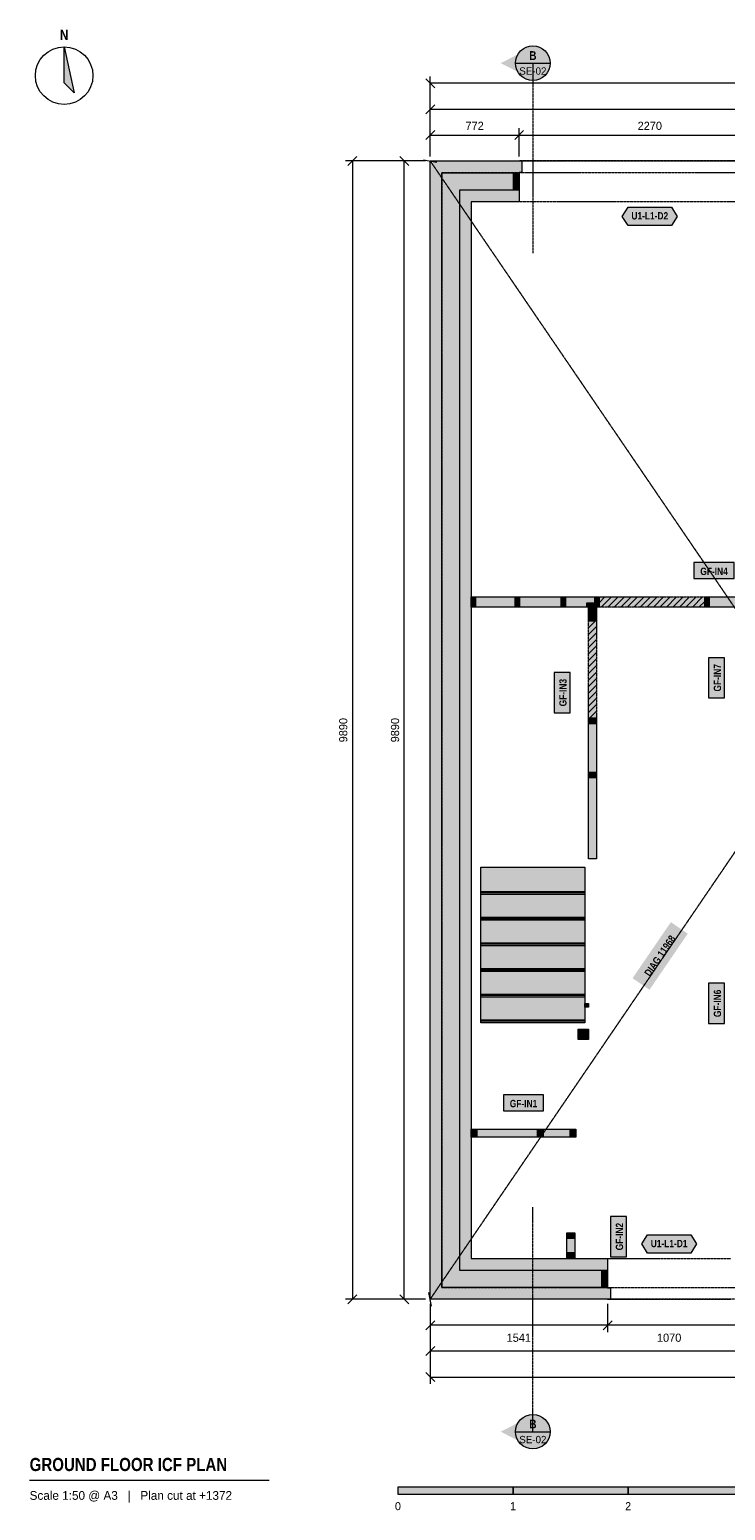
# Model space of a CAD drawing. Header units: millimetres. Extents: x -3480 to 10370, y -1834 to 11182.
# Tile 1 of 4: x -3480 to 2565, y -1834 to 11031. Entities that reach past the tile are written whole.
import ezdxf
from ezdxf.enums import TextEntityAlignment as Align

# ---------------------------------------------------------------- set-up
doc = ezdxf.new("R2010")
doc.units = ezdxf.units.MM
doc.linetypes.add('DASHED', pattern=[1.524, 1.27, -0.254])
for name, color, linetype in [('FILL-C_B2B2B5', 7, 'Continuous'), ('FILL-EPS', 7, 'Continuous'), ('FILL-INK', 7, 'Continuous'), ('FILL-RED', 7, 'Continuous'), ('FILL-TEAL_DK', 7, 'Continuous'), ('FILL-TIMBER', 7, 'Continuous'), ('FILL-WHITE', 7, 'Continuous'), ('LINE-C_85297A', 7, 'Continuous'), ('LINE-C_85297A-DASH', 7, 'DASHED'), ('LINE-INK', 7, 'Continuous'), ('LINE-INK-DASH', 7, 'DASHED'), ('LINE-RED', 7, 'Continuous'), ('LINE-RED-DASH', 7, 'DASHED'), ('LINE-STEEL_GREY', 7, 'Continuous'), ('LINE-STEEL_GREY-DASH', 7, 'DASHED'), ('LINE-TEAL_DK', 7, 'Continuous'), ('LINE-TIMBER_DK', 7, 'Continuous'), ('TEXT-C_85297A', 7, 'Continuous'), ('TEXT-INK', 7, 'Continuous'), ('TEXT-RED', 7, 'Continuous'), ('TEXT-STEEL_GREY', 7, 'Continuous'), ('TEXT-TEAL_DK', 7, 'Continuous')]:
    doc.layers.add(name, color=color, linetype=linetype)
doc.styles.add('OpenSansCondensed-Bold', font='OpenSansCondensed-Bold.ttf')

msp = doc.modelspace()

# ---------------------------------------------------------------- hatches: boundary and pattern name
at = {"layer": 'FILL-C_B2B2B5', "true_color": 0xb2b2b5}
h = msp.add_hatch(color=253, dxfattribs=at)
h.dxf.hatch_style = 1
h.paths.add_polyline_path([(772, 9636), (254, 9636), (254, 254), (1541, 254), (1541, 102), (102, 102), (102, 9788), (772, 9788)])
at = {"layer": 'FILL-EPS', "true_color": 0xccffff}
h = msp.add_hatch(color=7, dxfattribs=at)
h.dxf.hatch_style = 1
h.paths.add_polyline_path([(0, 9890), (797, 9890), (797, 9789), (772, 9789), (772, 9788), (102, 9788), (102, 102), (1541, 102), (1541, 101), (1566, 101), (1566, 0), (0, 0)])
h = msp.add_hatch(color=7, dxfattribs=at)
h.dxf.hatch_style = 1
h.paths.add_polyline_path([(772, 9534), (356, 9534), (356, 356), (1541, 356), (1541, 254), (254, 254), (254, 9636), (772, 9636)])
at = {"layer": 'FILL-INK', "true_color": 0x14141a}
h = msp.add_hatch(color=250, dxfattribs=at)
h.dxf.hatch_style = 1
h.paths.add_polyline_path([(-3180, 10882), (-3092, 10482), (-3180, 10570)])
h = msp.add_hatch(color=250, dxfattribs=at)
h.dxf.hatch_style = 1
h.paths.add_polyline_path([(-280, -1692), (720, -1692), (720, -1632), (-280, -1632)])
h = msp.add_hatch(color=250, dxfattribs=at)
h.dxf.hatch_style = 1
h.paths.add_polyline_path([(1720, -1692), (2720, -1692), (2720, -1632), (1720, -1632)])
at = {"layer": 'FILL-RED', "true_color": 0xb81a1f}
h = msp.add_hatch(color=242, dxfattribs=at)
h.dxf.hatch_style = 1
h.paths.add_polyline_path([(612, 10740), (892, 10598), (892, 10882)])
h = msp.add_hatch(color=242, dxfattribs=at)
h.dxf.hatch_style = 1
h.paths.add_polyline_path([(612, -1150), (892, -1292), (892, -1008)])
at = {"layer": 'FILL-TEAL_DK', "true_color": 0x006b5c}
h = msp.add_hatch(color=126, dxfattribs=at)
h.dxf.hatch_style = 1
h.paths.add_polyline_path([(723, 9788), (773, 9788), (773, 9636), (723, 9636)])
h = msp.add_hatch(color=126, dxfattribs=at)
h.dxf.hatch_style = 1
h.paths.add_polyline_path([(1491, 102), (1491, 254), (1541, 254), (1541, 102), (1491, 102)])
at = {"layer": 'FILL-TIMBER', "true_color": 0xeddbb8}
h = msp.add_hatch(color=254, dxfattribs=at)
h.dxf.hatch_style = 1
h.paths.add_polyline_path([(394, 6013), (379, 6013), (356, 6013), (356, 6067), (356, 6102), (371, 6102), (394, 6102), (394, 6048)])
h = msp.add_hatch(color=254, dxfattribs=at)
h.dxf.hatch_style = 1
h.paths.add_polyline_path([(775, 6013), (760, 6013), (737, 6013), (737, 6067), (737, 6102), (752, 6102), (775, 6102), (775, 6048)])
h = msp.add_hatch(color=254, dxfattribs=at)
h.dxf.hatch_style = 1
h.paths.add_polyline_path([(1175, 6013), (1160, 6013), (1137, 6013), (1137, 6067), (1137, 6102), (1152, 6102), (1175, 6102), (1175, 6048)])
h = msp.add_hatch(color=254, dxfattribs=at)
h.dxf.hatch_style = 1
h.paths.add_polyline_path([(1430, 6013), (1402, 6013), (1360, 6013), (1360, 6036), (1360, 6051), (1387, 6051), (1430, 6051), (1430, 6028)])
h = msp.add_hatch(color=254, dxfattribs=at)
h.dxf.hatch_style = 1
h.paths.add_polyline_path([(1468, 6013), (1452, 6013), (1430, 6013), (1430, 6067), (1430, 6102), (1445, 6102), (1468, 6102), (1468, 6048)])
h = msp.add_hatch(color=254, dxfattribs=at)
h.dxf.hatch_style = 1
h.paths.add_polyline_path([(2423, 6013), (2408, 6013), (2386, 6013), (2386, 6067), (2386, 6102), (2401, 6102), (2423, 6102), (2423, 6048)])
h = msp.add_hatch(color=254, dxfattribs=at)
h.dxf.hatch_style = 1
h.paths.add_polyline_path([(1446, 5991), (1446, 5961), (1404, 5961), (1376, 5961), (1376, 5981), (1376, 6011), (1418, 6011), (1446, 6011)])
h = msp.add_hatch(color=254, dxfattribs=at)
h.dxf.hatch_style = 1
h.paths.add_polyline_path([(1446, 5923), (1446, 5894), (1404, 5894), (1376, 5894), (1376, 5914), (1376, 5944), (1418, 5944), (1446, 5944)])
h = msp.add_hatch(color=254, dxfattribs=at)
h.dxf.hatch_style = 1
h.paths.add_polyline_path([(1446, 5032), (1446, 5001), (1402, 5001), (1376, 5001), (1376, 5019), (1376, 5050), (1420, 5050), (1446, 5050)])
h = msp.add_hatch(color=254, dxfattribs=at)
h.dxf.hatch_style = 1
h.paths.add_polyline_path([(1446, 4569), (1446, 4531), (1390, 4531), (1376, 4531), (1376, 4541), (1376, 4581), (1430, 4581), (1446, 4581)])
h = msp.add_hatch(color=254, dxfattribs=at)
h.dxf.hatch_style = 1
h.paths.add_polyline_path([(406, 1408), (386, 1408), (356, 1408), (356, 1450), (356, 1478), (376, 1478), (406, 1478), (406, 1437)])
h = msp.add_hatch(color=254, dxfattribs=at)
h.dxf.hatch_style = 1
h.paths.add_polyline_path([(981, 1408), (960, 1408), (931, 1408), (931, 1450), (931, 1478), (951, 1478), (981, 1478), (981, 1437)])
h = msp.add_hatch(color=254, dxfattribs=at)
h.dxf.hatch_style = 1
h.paths.add_polyline_path([(1266, 1408), (1245, 1408), (1215, 1408), (1215, 1450), (1215, 1478), (1236, 1478), (1266, 1478), (1266, 1437)])
h = msp.add_hatch(color=254, dxfattribs=at)
h.dxf.hatch_style = 1
h.paths.add_polyline_path([(1256, 578), (1256, 558), (1256, 528), (1215, 528), (1186, 528), (1186, 548), (1186, 578), (1228, 578)])
h = msp.add_hatch(color=254, dxfattribs=at)
h.dxf.hatch_style = 1
h.paths.add_polyline_path([(1256, 406), (1256, 386), (1256, 356), (1215, 356), (1186, 356), (1186, 376), (1186, 406), (1228, 406)])
at = {"layer": 'FILL-WHITE', "true_color": 0xffffff}
h = msp.add_hatch(color=7, dxfattribs=at)
h.dxf.hatch_style = 1
h.paths.add_polyline_path([(1042, 10740), (1037, 10779), (1022, 10815), (998, 10846), (967, 10870), (931, 10885), (892, 10890), (853, 10885), (817, 10870), (786, 10846), (762, 10815), (747, 10779), (742, 10740), (747, 10701), (762, 10665), (786, 10634), (817, 10610), (853, 10595), (892, 10590), (931, 10595), (967, 10610), (998, 10634), (1022, 10665), (1037, 10701)])
h = msp.add_hatch(color=7, dxfattribs=at)
h.dxf.hatch_style = 1
h.paths.add_polyline_path([(1669, 9409), (1719, 9489), (2096, 9489), (2146, 9409), (2096, 9329), (1719, 9329)])
h = msp.add_hatch(color=7, dxfattribs=at)
h.dxf.hatch_style = 1
h.paths.add_polyline_path([(2291, 6263), (2640, 6263), (2640, 6401), (2291, 6401)])
at = {"layer": 'FILL-WHITE', "true_color": 0xfaf5e8}
h = msp.add_hatch(color=7, dxfattribs=at)
h.dxf.hatch_style = 1
h.paths.add_polyline_path([(1175, 6013), (1160, 6013), (1137, 6013), (775, 6013), (760, 6013), (737, 6013), (394, 6013), (379, 6013), (356, 6013), (356, 6067), (356, 6102), (371, 6102), (394, 6102), (737, 6102), (752, 6102), (775, 6102), (1137, 6102), (1152, 6102), (1175, 6102), (1430, 6102), (1445, 6102), (1468, 6102), (1468, 6048), (1468, 6013), (1452, 6013), (1430, 6013), (1402, 6013), (1360, 6013)])
at = {"layer": 'FILL-WHITE', "true_color": 0xffffff}
h = msp.add_hatch(color=7, dxfattribs=at)
h.dxf.hatch_style = 1
h.paths.add_polyline_path([(1468, 6013), (1468, 6102), (2386, 6102), (2386, 6013)])
at = {"layer": 'FILL-WHITE', "true_color": 0xfaf5e8}
h = msp.add_hatch(color=7, dxfattribs=at)
h.dxf.hatch_style = 1
h.paths.add_polyline_path([(2386, 6102), (2401, 6102), (2423, 6102), (2699, 6102), (2714, 6102), (2737, 6102), (3137, 6102), (3152, 6102), (3175, 6102), (3537, 6102), (3552, 6102), (3575, 6102), (3937, 6102), (3952, 6102), (3975, 6102), (4337, 6102), (4352, 6102), (4375, 6102), (4538, 6102), (4553, 6102), (4575, 6102), (4575, 6048), (4575, 6013), (4560, 6013), (4538, 6013), (4375, 6013), (4360, 6013), (4337, 6013), (3975, 6013), (3960, 6013), (3937, 6013), (3575, 6013), (3560, 6013), (3537, 6013), (3175, 6013), (3160, 6013), (3137, 6013), (2826, 6013), (2791, 6013), (2737, 6013), (2722, 6013), (2699, 6013), (2423, 6013), (2408, 6013), (2386, 6013), (2386, 6067)])
h = msp.add_hatch(color=7, dxfattribs=at)
h.dxf.hatch_style = 1
h.paths.add_polyline_path([(1404, 5894), (1376, 5894), (1376, 5914), (1376, 5944), (1376, 5961), (1376, 5981), (1376, 6011), (1418, 6011), (1446, 6011), (1446, 5991), (1446, 5961), (1446, 5944), (1446, 5923), (1446, 5894)])
at = {"layer": 'FILL-WHITE', "true_color": 0xffffff}
h = msp.add_hatch(color=7, dxfattribs=at)
h.dxf.hatch_style = 1
h.paths.add_polyline_path([(1376, 5050), (1376, 5894), (1446, 5894), (1446, 5050)])
h = msp.add_hatch(color=7, dxfattribs=at)
h.dxf.hatch_style = 1
h.paths.add_polyline_path([(2557, 5225), (2557, 5574), (2419, 5574), (2419, 5225)])
h = msp.add_hatch(color=7, dxfattribs=at)
h.dxf.hatch_style = 1
h.paths.add_polyline_path([(1215, 5096), (1215, 5445), (1077, 5445), (1077, 5096)])
at = {"layer": 'FILL-WHITE', "true_color": 0xfaf5e8}
h = msp.add_hatch(color=7, dxfattribs=at)
h.dxf.hatch_style = 1
h.paths.add_polyline_path([(1376, 4531), (1376, 4541), (1376, 4581), (1376, 5001), (1376, 5019), (1376, 5050), (1420, 5050), (1446, 5050), (1446, 5032), (1446, 5001), (1446, 4581), (1446, 4569), (1446, 4531), (1446, 3828), (1376, 3828)])
at = {"layer": 'FILL-WHITE', "true_color": 0xffffff}
h = msp.add_hatch(color=7, dxfattribs=at)
h.dxf.hatch_style = 1
h.paths.add_polyline_path([(441, 3756), (1344, 3756), (1344, 3518), (441, 3518)])
h = msp.add_hatch(color=7, dxfattribs=at)
h.dxf.hatch_style = 1
h.paths.add_polyline_path([(441, 3542), (1344, 3542), (1344, 3534), (441, 3534)])
h = msp.add_hatch(color=7, dxfattribs=at)
h.dxf.hatch_style = 1
h.paths.add_polyline_path([(441, 3534), (1344, 3534), (1344, 3294), (441, 3294)])
h = msp.add_hatch(color=7, dxfattribs=at)
h.dxf.hatch_style = 1
h.paths.add_polyline_path([(441, 3319), (1344, 3319), (1344, 3310), (441, 3310)])
h = msp.add_hatch(color=7, dxfattribs=at)
h.dxf.hatch_style = 1
h.paths.add_polyline_path([(441, 3310), (1344, 3310), (1344, 3072), (441, 3072)])
h = msp.add_hatch(color=7, dxfattribs=at)
h.dxf.hatch_style = 1
h.paths.add_polyline_path([(1905, 2689), (2238, 3177), (2091, 3277), (1758, 2790)])
h = msp.add_hatch(color=7, dxfattribs=at)
h.dxf.hatch_style = 1
h.paths.add_polyline_path([(441, 3096), (1344, 3096), (1344, 3088), (441, 3088)])
h = msp.add_hatch(color=7, dxfattribs=at)
h.dxf.hatch_style = 1
h.paths.add_polyline_path([(441, 3088), (1344, 3088), (1344, 2848), (441, 2848)])
h = msp.add_hatch(color=7, dxfattribs=at)
h.dxf.hatch_style = 1
h.paths.add_polyline_path([(441, 2874), (1344, 2874), (1344, 2864), (441, 2864)])
h = msp.add_hatch(color=7, dxfattribs=at)
h.dxf.hatch_style = 1
h.paths.add_polyline_path([(441, 2864), (1344, 2864), (1344, 2626), (441, 2626)])
h = msp.add_hatch(color=7, dxfattribs=at)
h.dxf.hatch_style = 1
h.paths.add_polyline_path([(2557, 2397), (2557, 2746), (2419, 2746), (2419, 2397)])
h = msp.add_hatch(color=7, dxfattribs=at)
h.dxf.hatch_style = 1
h.paths.add_polyline_path([(441, 2650), (1344, 2650), (1344, 2642), (441, 2642)])
h = msp.add_hatch(color=7, dxfattribs=at)
h.dxf.hatch_style = 1
h.paths.add_polyline_path([(441, 2642), (1344, 2642), (1344, 2402), (441, 2402)])
h = msp.add_hatch(color=7, dxfattribs=at)
h.dxf.hatch_style = 1
h.paths.add_polyline_path([(1344, 2570), (1376, 2570), (1376, 2538), (1344, 2538)])
h = msp.add_hatch(color=7, dxfattribs=at)
h.dxf.hatch_style = 1
h.paths.add_polyline_path([(441, 2427), (1344, 2427), (1344, 2418), (441, 2418)])
h = msp.add_hatch(color=7, dxfattribs=at)
h.dxf.hatch_style = 1
h.paths.add_polyline_path([(1286, 2348), (1376, 2348), (1376, 2258), (1286, 2258)])
h = msp.add_hatch(color=7, dxfattribs=at)
h.dxf.hatch_style = 1
h.paths.add_polyline_path([(636, 1639), (985, 1639), (985, 1778), (636, 1778)])
at = {"layer": 'FILL-WHITE', "true_color": 0xfaf5e8}
h = msp.add_hatch(color=7, dxfattribs=at)
h.dxf.hatch_style = 1
h.paths.add_polyline_path([(356, 1408), (356, 1450), (356, 1478), (376, 1478), (406, 1478), (931, 1478), (951, 1478), (981, 1478), (1215, 1478), (1236, 1478), (1266, 1478), (1266, 1437), (1266, 1408), (1245, 1408), (1215, 1408), (981, 1408), (960, 1408), (931, 1408), (406, 1408), (386, 1408)])
at = {"layer": 'FILL-WHITE', "true_color": 0xffffff}
h = msp.add_hatch(color=7, dxfattribs=at)
h.dxf.hatch_style = 1
h.paths.add_polyline_path([(1706, 370), (1706, 719), (1567, 719), (1567, 370)])
at = {"layer": 'FILL-WHITE', "true_color": 0xfaf5e8}
h = msp.add_hatch(color=7, dxfattribs=at)
h.dxf.hatch_style = 1
h.paths.add_polyline_path([(1256, 386), (1256, 356), (1215, 356), (1186, 356), (1186, 376), (1186, 406), (1186, 528), (1186, 548), (1186, 578), (1228, 578), (1256, 578), (1256, 558), (1256, 528), (1256, 406)])
at = {"layer": 'FILL-WHITE', "true_color": 0xffffff}
h = msp.add_hatch(color=7, dxfattribs=at)
h.dxf.hatch_style = 1
h.paths.add_polyline_path([(1838, 481), (1888, 561), (2264, 561), (2314, 481), (2264, 401), (1888, 401)])
h = msp.add_hatch(color=7, dxfattribs=at)
h.dxf.hatch_style = 1
h.paths.add_polyline_path([(1042, -1150), (1037, -1111), (1022, -1075), (998, -1044), (967, -1020), (931, -1005), (892, -1000), (853, -1005), (817, -1020), (786, -1044), (762, -1075), (747, -1111), (742, -1150), (747, -1189), (762, -1225), (786, -1256), (817, -1280), (853, -1295), (892, -1300), (931, -1295), (967, -1280), (998, -1256), (1022, -1225), (1037, -1189)])
h = msp.add_hatch(color=7, dxfattribs=at)
h.dxf.hatch_style = 1
h.paths.add_polyline_path([(720, -1692), (1720, -1692), (1720, -1632), (720, -1632)])

# ---------------------------------------------------------------- linework, layer by layer
at = {"layer": 'LINE-C_85297A', "lineweight": 5}
for p, q in [((-59, 9901), (59, 9879)), ((11, -59), (-11, 59))]:
    msp.add_line(p, q, dxfattribs=at)
at = {"layer": 'LINE-C_85297A-DASH', "lineweight": 5}
for p, q in [((0, 0), (6740, 9890)), ((0, 9890), (6740, 0))]:
    msp.add_line(p, q, dxfattribs=at)
at = {"layer": 'LINE-INK', "lineweight": 5}
for p, q in [((39, 10526), (-39, 10604)), ((0, 9930), (0, 10625)), ((6740, 10565), (0, 10565)), ((-39, 10301), (39, 10379)), ((0, 9930), (0, 10400)), ((0, 10340), (6740, 10340)), ((0, 9930), (0, 10175)), ((773, 9930), (773, 10175)), ((-39, 10076), (39, 10154)), ((0, 10115), (6740, 10115)), ((734, 10076), (811, 10154)), ((-636, 9929), (-714, 9851)), ((-186, 9851), (-264, 9929)), ((-40, 9890), (-735, 9890)), ((-675, 9890), (-675, 0)), ((-40, 9890), (-285, 9890)), ((-225, 0), (-225, 9890)), ((-636, 39), (-714, -39)), ((-186, -39), (-264, 39)), ((-40, 0), (-735, 0)), ((-40, 0), (-285, 0)), ((0, -40), (0, -285)), ((0, -40), (0, -510)), ((0, -40), (0, -735)), ((1541, -40), (1541, -285)), ((39, -186), (-39, -264)), ((6740, -225), (0, -225)), ((1580, -186), (1502, -264)), ((39, -411), (-39, -489)), ((6740, -450), (0, -450)), ((-39, -636), (39, -714)), ((0, -675), (6740, -675)), ((-3480, -1572), (-1399, -1572))]:
    msp.add_line(p, q, dxfattribs=at)
for points in [[(-3180, 10882), (-3092, 10482), (-3180, 10570)], [(0, 0), (0, 9890), (797, 9890), (797, 9789), (772, 9789), (772, 9534), (356, 9534), (356, 356), (1541, 356), (1541, 101), (1566, 101), (1566, 0)], [(2291, 6263), (2640, 6263), (2640, 6401), (2291, 6401)], [(1175, 6013), (1160, 6013), (1137, 6013), (775, 6013), (760, 6013), (737, 6013), (394, 6013), (379, 6013), (356, 6013), (356, 6013), (356, 6013), (356, 6013), (356, 6067), (356, 6102), (356, 6102), (356, 6102), (356, 6102), (371, 6102), (394, 6102), (737, 6102), (752, 6102), (775, 6102), (1137, 6102), (1152, 6102), (1175, 6102), (1430, 6102), (1445, 6102), (1468, 6102), (1468, 6102), (1468, 6102), (1468, 6102), (1468, 6048), (1468, 6013), (1468, 6013), (1468, 6013), (1468, 6013), (1452, 6013), (1430, 6013), (1402, 6013), (1360, 6013)], [(1404, 5894), (1376, 5894), (1376, 5914), (1376, 5944), (1376, 5961), (1376, 5981), (1376, 6011), (1418, 6011), (1446, 6011), (1446, 5991), (1446, 5961), (1446, 5944), (1446, 5923), (1446, 5894)], [(2557, 5225), (2557, 5574), (2419, 5574), (2419, 5225)], [(1215, 5096), (1215, 5445), (1077, 5445), (1077, 5096)], [(1376, 4531), (1376, 4541), (1376, 4581), (1376, 5001), (1376, 5019), (1376, 5050), (1376, 5050), (1420, 5050), (1446, 5050), (1446, 5050), (1446, 5032), (1446, 5001), (1446, 4581), (1446, 4569), (1446, 4531), (1446, 3828), (1446, 3828), (1376, 3828), (1376, 3828)], [(441, 3756), (441, 3756), (1344, 3756), (1344, 3518), (1344, 3518), (441, 3518)], [(441, 3542), (441, 3542), (441, 3542), (1344, 3542), (1344, 3534), (1344, 3534), (1344, 3534), (1344, 3534), (441, 3534), (441, 3542)], [(441, 3534), (441, 3534), (1344, 3534), (1344, 3294), (1344, 3294), (441, 3294)], [(441, 3319), (441, 3319), (441, 3319), (1344, 3319), (1344, 3310), (1344, 3310), (1344, 3310), (1344, 3310), (441, 3310), (441, 3319)], [(441, 3310), (441, 3310), (1344, 3310), (1344, 3072), (1344, 3072), (441, 3072)], [(441, 3096), (441, 3096), (441, 3096), (1344, 3096), (1344, 3088), (1344, 3088), (1344, 3088), (1344, 3088), (441, 3088), (441, 3096)], [(441, 3088), (441, 3088), (1344, 3088), (1344, 2848), (1344, 2848), (441, 2848)], [(441, 2874), (441, 2874), (441, 2874), (1344, 2874), (1344, 2864), (1344, 2864), (1344, 2864), (1344, 2864), (441, 2864), (441, 2874)], [(441, 2864), (441, 2864), (1344, 2864), (1344, 2626), (1344, 2626), (441, 2626)], [(2557, 2397), (2557, 2746), (2419, 2746), (2419, 2397)], [(441, 2650), (441, 2650), (441, 2650), (1344, 2650), (1344, 2642), (1344, 2642), (1344, 2642), (1344, 2642), (441, 2642), (441, 2650)], [(441, 2642), (441, 2642), (1344, 2642), (1344, 2402), (1344, 2402), (441, 2402)], [(1344, 2570), (1376, 2570), (1376, 2538), (1344, 2538)], [(441, 2427), (441, 2427), (441, 2427), (1344, 2427), (1344, 2418), (1344, 2418), (1344, 2418), (1344, 2418), (441, 2418), (441, 2427)], [(1286, 2348), (1376, 2348), (1376, 2258), (1286, 2258)], [(636, 1639), (985, 1639), (985, 1778), (636, 1778)], [(356, 1408), (356, 1450), (356, 1478), (376, 1478), (406, 1478), (931, 1478), (951, 1478), (981, 1478), (1215, 1478), (1236, 1478), (1266, 1478), (1266, 1437), (1266, 1408), (1245, 1408), (1215, 1408), (981, 1408), (960, 1408), (931, 1408), (406, 1408), (386, 1408)], [(1706, 370), (1706, 719), (1567, 719), (1567, 370)], [(1256, 386), (1256, 356), (1215, 356), (1186, 356), (1186, 376), (1186, 406), (1186, 528), (1186, 548), (1186, 578), (1186, 578), (1228, 578), (1256, 578), (1256, 578), (1256, 558), (1256, 528), (1256, 406)], [(-280, -1692), (720, -1692), (720, -1632), (-280, -1632)], [(720, -1692), (1720, -1692), (1720, -1632), (720, -1632)], [(1720, -1692), (2720, -1692), (2720, -1632), (1720, -1632)]]:
    msp.add_lwpolyline(points, close=True, dxfattribs=at)
msp.add_lwpolyline([(2699, 6013), (2423, 6013), (2408, 6013), (2386, 6013), (2386, 6067), (2386, 6102), (2401, 6102), (2423, 6102), (2699, 6102)], dxfattribs=at)
msp.add_circle((-3180, 10632), 250, dxfattribs=at)
at = {"layer": 'LINE-INK-DASH', "lineweight": 5}
for p, q in [((3042, 9890), (773, 9890)), ((3042, 9534), (773, 9534)), ((1541, 356), (2611, 356)), ((1541, 0), (2611, 0))]:
    msp.add_line(p, q, dxfattribs=at)
for points in [[(1468, 6013), (1468, 6102), (2386, 6102), (2386, 6013)], [(1376, 5050), (1376, 5894), (1446, 5894), (1446, 5050)]]:
    msp.add_lwpolyline(points, close=True, dxfattribs=at)
at = {"layer": 'LINE-RED', "lineweight": 5}
for p, q in [((742, 10740), (1042, 10740)), ((742, -1150), (1042, -1150))]:
    msp.add_line(p, q, dxfattribs=at)
for centre in [(892, 10740), (892, -1150)]:
    msp.add_circle(centre, 150, dxfattribs=at)
at = {"layer": 'LINE-RED-DASH', "lineweight": 5}
for p, q in [((892, 10740), (892, 9090)), ((892, -1150), (892, 800))]:
    msp.add_line(p, q, dxfattribs=at)
at = {"layer": 'LINE-STEEL_GREY', "lineweight": 5}
msp.add_lwpolyline([(772, 9636), (254, 9636), (254, 254), (1541, 254), (1541, 102), (102, 102), (102, 9788), (772, 9788)], close=True, dxfattribs=at)
at = {"layer": 'LINE-STEEL_GREY-DASH', "lineweight": 5}
for points in [[(0, 9890), (-1, 9891), (0, 9890), (6740, 9890), (6740, 0), (6740, 0), (6742, -2), (6741, -1), (6741, -1), (6740, 0), (6740, 0), (6740, 0), (0, 0)], [(6638, 102), (6638, 9788), (102, 9788), (102, 102)]]:
    msp.add_lwpolyline(points, close=True, dxfattribs=at)
at = {"layer": 'LINE-TEAL_DK', "lineweight": 5}
for points in [[(723, 9788), (773, 9788), (773, 9636), (723, 9636)], [(1669, 9409), (1719, 9489), (2096, 9489), (2146, 9409), (2096, 9329), (1719, 9329)], [(1838, 481), (1888, 561), (2264, 561), (2314, 481), (2264, 401), (1888, 401)], [(1491, 102), (1491, 102), (1491, 254), (1491, 254), (1491, 254), (1491, 254), (1541, 254), (1541, 254), (1541, 254), (1541, 254), (1541, 102), (1541, 102), (1541, 102), (1541, 102), (1491, 102), (1491, 102)]]:
    msp.add_lwpolyline(points, close=True, dxfattribs=at)
at = {"layer": 'LINE-TIMBER_DK', "lineweight": 5}
for p, q in [((1468, 6051), (1518, 6102)), ((1486, 6013), (1575, 6102)), ((1543, 6013), (1632, 6102)), ((1599, 6013), (1688, 6102)), ((1656, 6013), (1745, 6102)), ((1712, 6013), (1801, 6102)), ((1769, 6013), (1858, 6102)), ((1825, 6013), (1914, 6102)), ((1882, 6013), (1971, 6102)), ((1939, 6013), (2028, 6102)), ((1995, 6013), (2084, 6102)), ((2052, 6013), (2141, 6102)), ((2108, 6013), (2197, 6102)), ((2165, 6013), (2254, 6102)), ((2221, 6013), (2310, 6102)), ((2278, 6013), (2367, 6102)), ((2335, 6013), (2386, 6064)), ((1376, 5833), (1437, 5894)), ((1376, 5890), (1380, 5894)), ((1376, 5776), (1446, 5846)), ((1376, 5720), (1446, 5790)), ((1376, 5663), (1446, 5733)), ((1376, 5607), (1446, 5677)), ((1376, 5550), (1446, 5620)), ((1376, 5494), (1446, 5564)), ((1376, 5437), (1446, 5507)), ((1376, 5380), (1446, 5450)), ((1376, 5324), (1446, 5394)), ((1376, 5267), (1446, 5337)), ((1376, 5211), (1446, 5281)), ((1376, 5154), (1446, 5224)), ((1376, 5098), (1446, 5168)), ((1385, 5050), (1446, 5111)), ((1442, 5050), (1446, 5054))]:
    msp.add_line(p, q, dxfattribs=at)
for points in [[(394, 6013), (379, 6013), (356, 6013), (356, 6067), (356, 6102), (371, 6102), (394, 6102), (394, 6048)], [(775, 6013), (760, 6013), (737, 6013), (737, 6067), (737, 6102), (752, 6102), (775, 6102), (775, 6048)], [(1175, 6013), (1160, 6013), (1137, 6013), (1137, 6067), (1137, 6102), (1152, 6102), (1175, 6102), (1175, 6048)], [(1430, 6013), (1402, 6013), (1360, 6013), (1360, 6036), (1360, 6051), (1387, 6051), (1430, 6051), (1430, 6028)], [(1468, 6013), (1452, 6013), (1430, 6013), (1430, 6067), (1430, 6102), (1445, 6102), (1468, 6102), (1468, 6048)], [(2423, 6013), (2408, 6013), (2386, 6013), (2386, 6067), (2386, 6102), (2401, 6102), (2423, 6102), (2423, 6048)], [(1446, 5991), (1446, 5961), (1404, 5961), (1376, 5961), (1376, 5981), (1376, 6011), (1418, 6011), (1446, 6011)], [(1446, 5923), (1446, 5894), (1404, 5894), (1376, 5894), (1376, 5914), (1376, 5944), (1418, 5944), (1446, 5944)], [(1446, 5032), (1446, 5001), (1402, 5001), (1376, 5001), (1376, 5019), (1376, 5050), (1420, 5050), (1446, 5050)], [(1446, 4569), (1446, 4531), (1390, 4531), (1376, 4531), (1376, 4541), (1376, 4581), (1430, 4581), (1446, 4581)], [(406, 1408), (386, 1408), (356, 1408), (356, 1450), (356, 1478), (376, 1478), (406, 1478), (406, 1437)], [(981, 1408), (960, 1408), (931, 1408), (931, 1450), (931, 1478), (951, 1478), (981, 1478), (981, 1437)], [(1266, 1408), (1245, 1408), (1215, 1408), (1215, 1450), (1215, 1478), (1236, 1478), (1266, 1478), (1266, 1437)], [(1256, 578), (1256, 558), (1256, 528), (1215, 528), (1186, 528), (1186, 548), (1186, 578), (1228, 578)], [(1256, 406), (1256, 386), (1256, 356), (1215, 356), (1186, 356), (1186, 376), (1186, 406), (1228, 406)]]:
    msp.add_lwpolyline(points, close=True, dxfattribs=at)

# ---------------------------------------------------------------- texts
at = {"layer": 'TEXT-C_85297A', "style": 'OpenSansCondensed-Bold'}
msp.add_text('DIAG 11968', height=63.5, rotation=55.7257, dxfattribs=at).set_placement((2022, 2967), align=Align.CENTER)
at = {"layer": 'TEXT-INK', "style": 'OpenSansCondensed-Bold'}
for s, height, p in [('N', 88.9, (-3180, 10942)), ('GF-IN4', 63.5, (2466, 6293)), ('GF-IN1', 63.5, (811, 1669))]:
    msp.add_text(s, height=height, dxfattribs=at).set_placement(p, align=Align.CENTER)
at = {"layer": 'TEXT-INK'}
for s, height, p in [('772', 71.1, (386, 10160)), ('2270', 71.1, (1908, 10160)), ('1541', 71.1, (770, -369)), ('1070', 71.1, (2076, -369)), ('0', 69.8, (-280, -1832)), ('1', 69.8, (720, -1832)), ('2', 69.8, (1720, -1832))]:
    msp.add_text(s, height=height, dxfattribs=at).set_placement(p, align=Align.CENTER)
at = {"layer": 'TEXT-INK', "style": 'OpenSansCondensed-Bold'}
for s, p in [('GF-IN7', (2527, 5400)), ('GF-IN3', (1185, 5271)), ('GF-IN6', (2527, 2571)), ('GF-IN2', (1676, 545))]:
    msp.add_text(s, height=63.5, rotation=90, dxfattribs=at).set_placement(p, align=Align.CENTER)
at = {"layer": 'TEXT-INK'}
for p in [(-720, 4945), (-270, 4945)]:
    msp.add_text('9890', height=71.1, rotation=90, dxfattribs=at).set_placement(p, align=Align.CENTER)
at = {"layer": 'TEXT-INK', "style": 'OpenSansCondensed-Bold'}
msp.add_text('GROUND FLOOR ICF PLAN', height=114.3, dxfattribs=at).set_placement((-3480, -1492))
at = {"layer": 'TEXT-RED', "style": 'OpenSansCondensed-Bold'}
for p in [(892, 10768), (892, -1122)]:
    msp.add_text('B', height=76.2, dxfattribs=at).set_placement(p, align=Align.CENTER)
at = {"layer": 'TEXT-RED'}
for p in [(892, 10640), (892, -1250)]:
    msp.add_text('SE-02', height=63.5, dxfattribs=at).set_placement(p, align=Align.CENTER)
at = {"layer": 'TEXT-STEEL_GREY'}
msp.add_text('Scale 1:50 @ A3   |   Plan cut at +1372', height=76.2, dxfattribs=at).set_placement((-3480, -1742))
at = {"layer": 'TEXT-TEAL_DK', "style": 'OpenSansCondensed-Bold'}
for s, p in [('U1-L1-D2', (1908, 9382)), ('U1-L1-D1', (2076, 453))]:
    msp.add_text(s, height=63.5, dxfattribs=at).set_placement(p, align=Align.CENTER)

doc.saveas('drawing.dxf')
